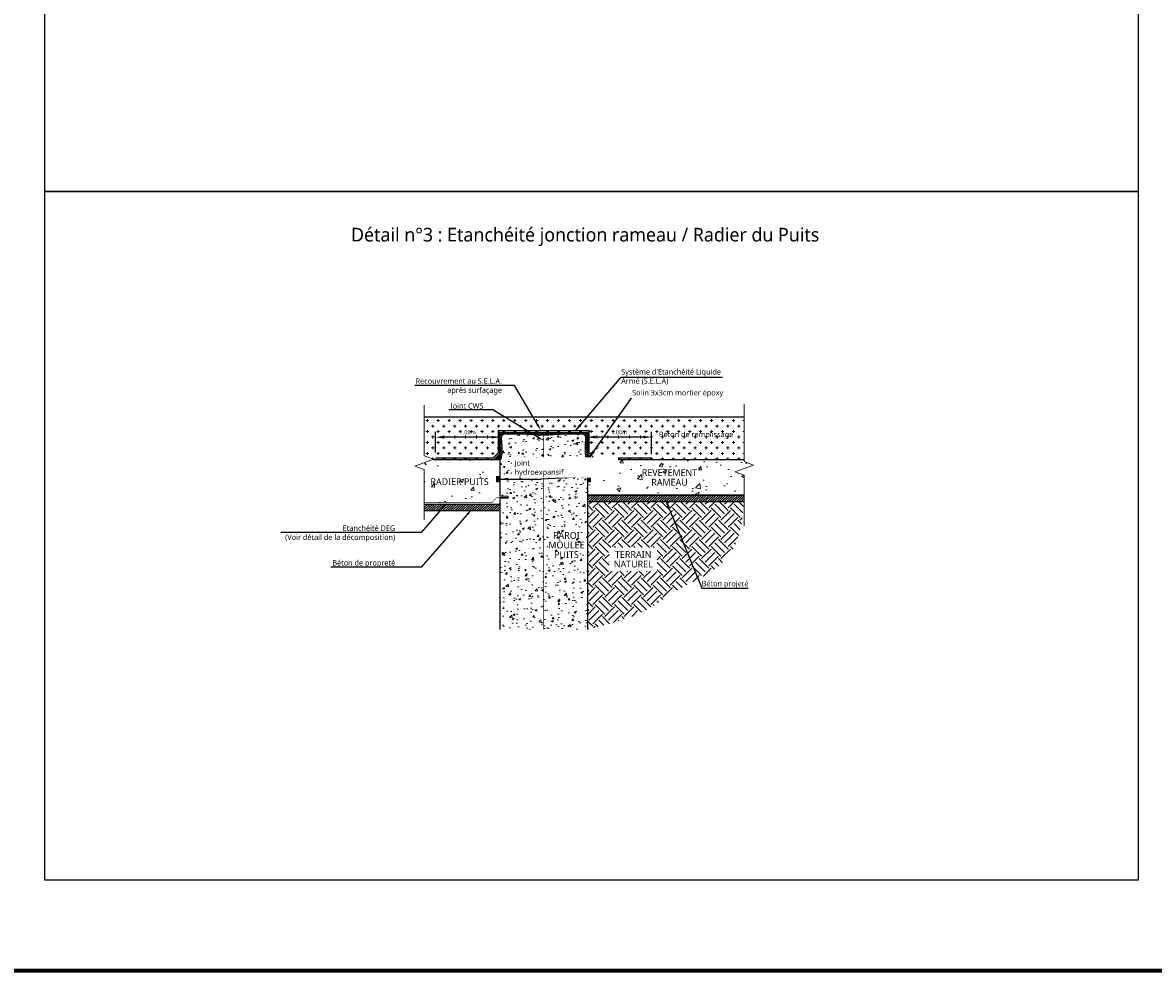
# Model space of a CAD drawing. Header units: millimetres. Extents: x -3314 to 21255525, y -15000 to 1735000.
# Tile 31 of 109: x 13173 to 13587, y 10382 to 10729. Entities that reach past the tile are written whole.
import ezdxf
from ezdxf import colors
from ezdxf.entities.mleader import LeaderData, LeaderLine
from ezdxf.math import Vec2, Vec3

# ---------------------------------------------------------------- set-up
doc = ezdxf.new("R2010")
doc.units = ezdxf.units.MM
doc.linetypes.add('CACHE', pattern=[0.375, 0.25, -0.125])
doc.linetypes.add('CONTINU', pattern=[0])
for name, color, linetype, lineweight in [('Dessin_AXE', 8, 'Continuous', 5), ('Dessin_HACHURES', 253, 'Continuous', 9), ('Matériel_Joint Hydroexpansif', 140, 'CACHE', 0), ("Matériel_Profilé d'arrêt d'eau paroi moulée", 3, 'CACHE', 0), ('SYSTEME_DEG_ Geomembrane SYNTHETIQUE', 1, 'Continuous', 9), ('SYSTEME_S.E.L.A', 210, 'CACHE', 0)]:
    doc.layers.add(name, color=color, linetype=linetype, lineweight=lineweight)
for name, color, linetype in [('Dessin_CONTOURS BETON', 7, 'Continuous'), ('Dessin_COTATIONS', 7, 'Continuous'), ('Dessin_TEXTES', 7, 'CONTINU')]:
    doc.layers.add(name, color=color, linetype=linetype)
doc.layers.add('GEN-_-FMULT', color=210, linetype='Continuous', plot=False)
doc.styles.add('Arial', font='segoeui.ttf')
doc.styles.add('txt-moyen', font='segoeui.ttf')
doc.dimstyles.new('1000F2', dxfattribs={"dimscale": 10, "dimtxt": 0.25, "dimasz": 0.3, "dimexe": 0.2, "dimexo": 0, "dimgap": 0.1, "dimtad": 1, "dimzin": 0, "dimdsep": 46, "dimtxsty": 'txt-moyen', "dimcen": 0.1, "dimclrd": 256, "dimclre": 256, "dimclrt": 256, "dimazin": 0, "dimtfac": 1, "dimtmove": 2, "dimatfit": 3, "dimfxl": 1, "dimtolj": 1, "dimtzin": 0, "dimlwd": -1, "dimlwe": -1, "dimarcsym": 0})
pattern_1 = [(50, (14470.69, 14129.259), (14.345204, -1.255043), [1.5, -16.5]), (355, (14470.69, 14129.259), (-2.775027, 15.04384), [1.2, -13.2]), (100.45144, (14471.886, 14129.154), (11.570177, 13.7888), [1.274804, -14.02284]), (46.1842, (14470.69, 14133.259), (21.34483, -3.310386), [2.25, -24.75]), (96.63564, (14472.469, 14132.983), (18.69324, 19.48237), [1.91221, -21.03428]), (351.18416, (14470.69, 14133.26), (18.69324, 19.48237), [1.8, -19.8]), (21, (14472.69, 14132.259), (11.93814, -8.052378), [1.5, -16.5]), (326, (14472.69, 14132.259), (4.866307, 14.503), [1.2, -13.2]), (71.45144, (14473.685, 14131.588), (16.80445, 6.450623), [1.274804, -14.02284]), (37.5, (14470.69, 14129.259), (0.243197, 6.657877), [0, -13.04, 0, -13.4, 0, -13.25]), (7.5, (14470.69, 14129.259), (5.261391, 7.888234), [0, -7.64, 0, -12.74, 0, -5.05]), (327.5, (14466.23, 14129.259), (10.676449, -0.4510974), [0, -5, 0, -15.6, 0, -20.7]), (317.5, (14464.23, 14129.259), (11.663723, 2.0021), [0, -6.5, 0, -10.36, 0, -14.7])]
pattern_2 = [(45, (14470.69016, 14129.25907), (-0.0883883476, 0.0883883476), [])]
pattern_3 = [(45, (14470.69016, 14129.25907), (-0.35355339, 0.35355339), [])]

# ---------------------------------------------------------------- blocks, each defined once
blk = doc.blocks.new('*D122')
at = {"layer": 'Defpoints', "color": 0, "transparency": 16777216}
for p in [(13324.17, 10577.19), (13324.17, 10569.59), (13347.74, 10569.01)]:
    blk.add_point(p, dxfattribs=at)
at = {"layer": 'Dessin_COTATIONS', "linetype": 'CONTINU', "transparency": 16777216}
for p, q in [((13324.17, 10571.59), (13324.17, 10579.19)), ((13344.74, 10577.19), (13327.17, 10577.19)), ((13347.74, 10571.01), (13347.74, 10579.19))]:
    blk.add_line(p, q, dxfattribs=at)
at = {"layer": 'Dessin_COTATIONS', "transparency": 16777216}
for points in [[(13327.17, 10577.69), (13327.17, 10576.69), (13324.17, 10577.19)], [(13344.74, 10576.69), (13344.74, 10577.69), (13347.74, 10577.19)]]:
    blk.add_solid(points, dxfattribs=at)
at = {"layer": 'Dessin_COTATIONS', "transparency": 16777216, "insert": (13335.95, 10578.96), "char_height": 1.5, "attachment_point": 5, "style": 'txt-moyen'}
blk.add_mtext('\\A1;1.00m', dxfattribs=at)
blk = doc.blocks.new('*D402')
at = {"layer": 'Defpoints', "color": 0, "linetype": 'CONTINU', "lineweight": 70, "transparency": 16777216}
for p in [(13379.62, 10577.21), (13379.62, 10569.61), (13403.19, 10569.03)]:
    blk.add_point(p, dxfattribs=at)
at = {"layer": 'Dessin_COTATIONS', "linetype": 'CONTINU', "transparency": 16777216}
for p, q in [((13379.62, 10571.61), (13379.62, 10579.21)), ((13400.19, 10577.21), (13382.62, 10577.21)), ((13403.19, 10571.03), (13403.19, 10579.21))]:
    blk.add_line(p, q, dxfattribs=at)
at = {"layer": 'Dessin_COTATIONS', "linetype": 'CONTINU', "lineweight": 70, "transparency": 16777216}
for points in [[(13382.62, 10577.71), (13382.62, 10576.71), (13379.62, 10577.21)], [(13400.19, 10577.71), (13400.19, 10576.71), (13403.19, 10577.21)]]:
    blk.add_solid(points, dxfattribs=at)
at = {"layer": 'Dessin_COTATIONS', "linetype": 'CONTINU', "transparency": 16777216, "insert": (13391.4, 10578.99), "char_height": 1.5, "attachment_point": 5, "style": 'txt-moyen'}
blk.add_mtext('\\A1;1.00m', dxfattribs=at)

msp = doc.modelspace()

# ---------------------------------------------------------------- hatches: boundary and pattern name
at = {"layer": 'Dessin_HACHURES', "linetype": 'CONTINU'}
h = msp.add_hatch(dxfattribs=at)
h.set_pattern_fill('CROSS', color=256, scale=8)
h.set_pattern_definition([(0, (14470.6902, 14129.259), (2, 2), [1, -3]), (90, (14471.1902, 14128.759), (-2, 2), [1, -3])])
h.paths.add_polyline_path([(13437.1288, 10569.0139), (13437.1288, 10584.5662), (13320.0638, 10584.5662), (13320.0638, 10570.3908), (13323.4981, 10569.1408), (13323.1493, 10569.0139), (13347.7367, 10569.0139), (13347.7367, 10578.9558), (13379.7367, 10578.9558), (13379.7367, 10569.0139)])
h.paths.add_polyline_path([(13399.9589, 10576.1239), (13427.9834, 10576.1239), (13427.9834, 10580.2453), (13399.9589, 10580.2453)], flags=24)
at = {"layer": 'Dessin_HACHURES'}
h = msp.add_hatch(dxfattribs=at)
h.set_pattern_fill('AR-CONC', color=256)
h.set_pattern_definition([(50, (14470.69, 14129.259), (7.172602, -0.627521), [0.75, -8.25]), (355, (14470.69, 14129.259), (-1.387513, 7.521921), [0.6, -6.6]), (100.45144, (14471.288, 14129.207), (5.785088, 6.8944), [0.637402, -7.011421]), (46.1842, (14470.69, 14131.259), (10.672413, -1.655193), [1.125, -12.375]), (96.63564, (14471.58, 14131.121), (9.34662, 9.741186), [0.956103, -10.517138]), (351.18416, (14470.69, 14131.259), (9.34662, 9.741186), [0.9, -9.9]), (21, (14471.69, 14130.759), (5.9690705, -4.026189), [0.75, -8.25]), (326, (14471.69, 14130.759), (2.433153, 7.2515), [0.6, -6.6]), (71.45144, (14472.1876, 14130.4236), (8.402224, 3.225312), [0.637402, -7.011421]), (37.5, (14470.6902, 14129.259), (0.1215986, 3.3289385), [0, -6.52, 0, -6.7, 0, -6.625]), (7.5, (14470.69, 14129.259), (2.6306954, 3.944117), [0, -3.82, 0, -6.37, 0, -2.525]), (327.5, (14468.4602, 14129.259), (5.3382244, -0.2255487), [0, -2.5, 0, -7.8, 0, -10.35]), (317.5, (14467.46, 14129.259), (5.8318617, 1.00105), [0, -3.25, 0, -5.18, 0, -7.35])])
edge = h.paths.add_edge_path()
edge.add_spline(control_points=[(13379.7367, 10569.0139), (13379.6179, 10569.0323), (13379.2565, 10569.0883), (13378.9447, 10570.5878), (13378.9059, 10572.7337), (13378.9218, 10575.3583), (13379.2471, 10577.5972), (13378.071, 10578.4616), (13375.8375, 10578.1141), (13372.748, 10578.4062), (13368.1932, 10578.1435), (13363.7959, 10577.7522), (13360.0698, 10578.5173), (13357.4512, 10577.9829), (13356.8252, 10578.8198), (13356.7371, 10578.9558)], knot_values=[0.33037088, 0.33037088, 0.33037088, 0.33037088, 0.66911786, 1.36131928, 4.25037654, 7.53205486, 9.58939148, 9.94088635, 11.75101375, 15.82914417, 19.48804236, 25.39587671, 28.7339182, 31.42306163, 31.89888312, 31.89888312, 31.89888312, 31.89888312], degree=3, periodic=0)
edge.add_line((13356.7371, 10578.9558), (13347.7367, 10578.9558))
edge.add_line((13347.7367, 10578.9558), (13347.7367, 10555.5889))
edge.add_line((13347.7367, 10555.5889), (13350.7378, 10555.5889))
edge.add_line((13350.7378, 10555.5889), (13350.7378, 10554.8523))
edge.add_line((13350.7378, 10554.8523), (13347.7367, 10554.8523))
edge.add_line((13347.7367, 10554.8523), (13347.7367, 10506.8192))
edge.add_line((13347.7367, 10506.8192), (13361.2367, 10506.8192))
edge.add_line((13361.2367, 10506.8192), (13362.4867, 10510.2535))
edge.add_line((13362.4867, 10510.2535), (13363.7367, 10506.8192))
edge.add_line((13363.7367, 10506.8192), (13379.7367, 10506.8192))
edge.add_line((13379.7367, 10506.8192), (13379.7367, 10569.0139))
h.paths.add_polyline_path([(13364.0538, 10532.0192), (13380.0531, 10532.0192), (13380.0531, 10544.171), (13364.0538, 10544.171)], flags=9)
h = msp.add_hatch(dxfattribs=at)
h.set_pattern_fill('ANSI31', color=256, scale=4, angle=180)
h.set_pattern_definition(pattern_3)
edge = h.paths.add_edge_path()
edge.add_line((13347.7367, 10578.9558), (13370.7363, 10578.9558))
edge.add_spline(control_points=[(13370.7363, 10578.9558), (13370.6482, 10578.8198), (13370.0221, 10577.9829), (13367.4036, 10578.5173), (13363.6774, 10577.7522), (13359.2802, 10578.1435), (13354.7254, 10578.4062), (13351.6359, 10578.1141), (13349.4023, 10578.4616), (13348.2263, 10577.5972), (13348.5515, 10575.3583), (13348.5674, 10572.7337), (13348.5286, 10570.5878), (13348.2169, 10569.0883), (13347.8554, 10569.0323), (13347.7367, 10569.0139)], knot_values=[0.33037088, 0.33037088, 0.33037088, 0.33037088, 0.80619237, 3.49533579, 6.83337729, 12.74121164, 16.40010983, 20.47824025, 22.28836765, 22.63986252, 24.69719913, 27.97887746, 30.86793471, 31.56013614, 31.89888312, 31.89888312, 31.89888312, 31.89888312], degree=3, periodic=0)
edge.add_line((13347.7367, 10569.0139), (13347.7367, 10578.9558))
h = msp.add_hatch(dxfattribs=at)
h.set_pattern_fill('ANSI31', color=256, scale=4)
h.set_pattern_definition(pattern_3)
edge = h.paths.add_edge_path()
edge.add_line((13379.7367, 10578.9558), (13356.7371, 10578.9558))
edge.add_spline(control_points=[(13356.7371, 10578.9558), (13356.8252, 10578.8198), (13357.4512, 10577.9829), (13360.0698, 10578.5173), (13363.7959, 10577.7522), (13368.1932, 10578.1435), (13372.748, 10578.4062), (13375.8375, 10578.1141), (13378.071, 10578.4616), (13379.2471, 10577.5972), (13378.9218, 10575.3583), (13378.9059, 10572.7337), (13378.9447, 10570.5878), (13379.2565, 10569.0883), (13379.6179, 10569.0323), (13379.7367, 10569.0139)], knot_values=[0.33037088, 0.33037088, 0.33037088, 0.33037088, 0.80619237, 3.49533579, 6.83337729, 12.74121164, 16.40010983, 20.47824025, 22.28836765, 22.63986252, 24.69719913, 27.97887746, 30.86793471, 31.56013614, 31.89888312, 31.89888312, 31.89888312, 31.89888312], degree=3, periodic=0)
edge.add_line((13379.7367, 10569.0139), (13379.7367, 10578.9558))
h = msp.add_hatch(dxfattribs=at)
h.set_pattern_fill('AR-CONC', color=256, scale=2)
h.set_pattern_definition(pattern_1)
h.paths.add_polyline_path([(13323.1493, 10569.0139), (13316.6294, 10566.6408), (13320.0638, 10565.3908), (13320.0638, 10553.2702), (13344.8354, 10553.2702), (13346.7857, 10555.2206), (13350.7378, 10555.2206), (13350.7378, 10555.5889), (13347.7367, 10555.5889), (13347.7367, 10569.0139)])
h.paths.add_polyline_path([(13321.4204, 10558.2567), (13347.1212, 10558.2567), (13347.1212, 10563.4084), (13321.4204, 10563.4084)], flags=24)
h = msp.add_hatch(dxfattribs=at)
h.set_pattern_fill('ANSI31', color=256, angle=180)
h.set_pattern_definition(pattern_2)
h.paths.add_polyline_path([(13347.7367, 10571.0639), (13347.7367, 10569.1139), (13347.7367, 10569.0139), (13345.6867, 10569.0139)])
h = msp.add_hatch(dxfattribs=at)
h.set_pattern_fill('AR-CONC', color=256, scale=2)
h.set_pattern_definition(pattern_1)
edge = h.paths.add_edge_path()
edge.add_line((13437.1288, 10556.0139), (13437.1288, 10563.2479))
edge.add_line((13437.1288, 10563.2479), (13433.6944, 10564.4979))
edge.add_line((13433.6944, 10564.4979), (13440.5631, 10566.9979))
edge.add_line((13440.5631, 10566.9979), (13437.1288, 10568.2479))
edge.add_line((13437.1288, 10568.2479), (13437.1288, 10569.0139))
edge.add_line((13437.1288, 10569.0139), (13385.3764, 10569.0139))
edge.add_ellipse((13380.3549, 10570.366), major_axis=(5.4422, 0), ratio=0.64435839, start_angle=619.937965, end_angle=704.929844, ccw=False)
edge.add_line((13379.7367, 10566.8819), (13379.7367, 10562.8465))
edge.add_line((13379.7367, 10562.8465), (13380.9367, 10562.8465))
edge.add_line((13380.9367, 10562.8465), (13380.9367, 10560.8465))
edge.add_line((13380.9367, 10560.8465), (13379.7367, 10560.8465))
edge.add_line((13379.7367, 10560.8465), (13379.7367, 10556.0139))
edge.add_line((13379.7367, 10556.0139), (13437.1288, 10556.0139))
edge = h.paths.add_edge_path(flags=17)
edge.add_ellipse((13380.3549, 10570.366), major_axis=(5.4422, 0), ratio=0.64435839, start_angle=259.937965, end_angle=344.929844)
edge.add_line((13385.3764, 10569.0139), (13383.7367, 10569.0139))
edge.add_line((13383.7367, 10569.0139), (13383.7367, 10568.2139))
edge.add_line((13383.7367, 10568.2139), (13379.7367, 10568.2139))
edge.add_line((13379.7367, 10568.2139), (13379.7367, 10566.8819))
h.paths.add_polyline_path([(13397.1451, 10558.5043), (13422.2628, 10558.5043), (13422.2628, 10567.1561), (13397.1451, 10567.1561)], flags=24)
h = msp.add_hatch(dxfattribs=at)
h.set_pattern_fill('ANSI31', color=256)
h.set_pattern_definition(pattern_2)
h.paths.add_polyline_path([(13379.7367, 10571.0639), (13379.7367, 10569.1139), (13379.7367, 10569.0139), (13381.7867, 10569.0139)])
h = msp.add_hatch(dxfattribs=at)
h.set_pattern_fill('ANSI31', color=256, scale=5)
h.set_pattern_definition([(45, (14530.33645, 14132.5317), (-0.44194174, 0.44194174), [])])
h.paths.add_polyline_path([(13437.1158, 10556.0054), (13379.7101, 10556.0054), (13379.7101, 10553.6348), (13437.1158, 10553.6348)])
h = msp.add_hatch(dxfattribs=at)
h.set_pattern_fill('ANSI31', color=256, scale=5)
h.set_pattern_definition([(45, (14470.69016, 14129.2591), (-0.44194174, 0.44194174), [])])
h.paths.add_polyline_path([(13347.7367, 10552.7328), (13320.0638, 10552.7328), (13320.0638, 10550.3622), (13347.7367, 10550.3622)])
h = msp.add_hatch(dxfattribs=at)
h.set_pattern_fill('EARTH', color=256, scale=20, angle=45)
h.set_pattern_definition([(45, (14470.69, 14129.259), (4e-16, 7.071068), [5, -5]), (45, (14469.3643, 14130.585), (4e-16, 7.071068), [5, -5]), (45, (14468.0385, 14131.9107), (4e-16, 7.071068), [5, -5]), (135, (14468.0385, 14132.7946), (-7.071068, 9e-16), [5, -5]), (135, (14469.3643, 14134.1204), (-7.071068, 9e-16), [5, -5]), (135, (14470.69, 14135.4463), (-7.071068, 9e-16), [5, -5])])
edge = h.paths.add_edge_path()
edge.add_spline(control_points=[(13379.7367, 10506.8192), (13388.0122, 10508.8828), (13399.364, 10511.7124), (13411.5274, 10520.9476), (13421.1643, 10525.5063), (13431.7113, 10531.9117), (13436.3558, 10543.1303), (13436.6665, 10550.5429), (13437.1288, 10553.5544)], knot_values=[0, 0, 0, 0, 25.1677903, 34.51568633, 45.35197496, 57.32251171, 70.39892308, 79.58307758, 79.58307758, 79.58307758, 79.58307758], degree=3, periodic=0)
edge.add_line((13437.1288, 10553.5544), (13379.7367, 10553.5756))
edge.add_line((13379.7367, 10553.5756), (13379.7367, 10506.8192))
h.paths.add_polyline_path([(13387.6809, 10528.1532), (13405.2321, 10528.1532), (13405.2321, 10536.805), (13387.6809, 10536.805)], flags=16)
at = {"layer": 'Matériel_Joint Hydroexpansif'}
h = msp.add_hatch(color=256, dxfattribs=at)
h.dxf.hatch_style = 1
h.paths.add_polyline_path([(13347.7367, 10560.8465), (13347.7367, 10562.8465), (13346.5367, 10562.8465), (13346.5367, 10560.8465)])
h = msp.add_hatch(color=256, dxfattribs=at)
h.dxf.hatch_style = 1
h.paths.add_polyline_path([(13380.9367, 10560.8465), (13380.9367, 10562.8465), (13379.7367, 10562.8465), (13379.7367, 10560.8465)])

# ---------------------------------------------------------------- linework, layer by layer
at = {"layer": 'Defpoints', "lineweight": 70}
msp.add_line((8721.2504, 10382.0857), (14273.133, 10382.0857), dxfattribs=at)
at = {"layer": 'Defpoints', "linetype": 'Continuous'}
msp.add_lwpolyline([(13181.2504, 10919.1367), (13581.248, 10919.1367), (13581.248, 10667.1367), (13181.2504, 10667.1367)], close=True, dxfattribs=at)
at = {"layer": 'Dessin_AXE', "linetype": 'CONTINU', "flags": 128}
for points in [[(13437.1288, 10589.2621), (13437.1288, 10568.2479), (13440.5631, 10566.9979), (13433.6944, 10564.4979), (13437.1288, 10563.2479), (13437.1288, 10544.7479)], [(13320.0638, 10588.8908), (13320.0638, 10570.3908), (13323.4981, 10569.1408), (13316.6294, 10566.6408), (13320.0638, 10565.3908), (13320.0638, 10546.8908)]]:
    msp.add_lwpolyline(points, dxfattribs=at)
at = {"layer": 'Dessin_CONTOURS BETON', "linetype": 'Continuous'}
for p, q in [((13347.7367, 10578.9558), (13379.7367, 10578.9558)), ((13379.7367, 10569.1139), (13379.7367, 10573.0139)), ((13379.8367, 10569.0139), (13383.7367, 10569.0139))]:
    msp.add_line(p, q, dxfattribs=at)
at = {"layer": 'Dessin_CONTOURS BETON', "linetype": 'CONTINU'}
for p, q in [((13323.1493, 10569.0139), (13347.7367, 10569.0139)), ((13379.7367, 10569.0139), (13437.1288, 10569.0139)), ((13379.7101, 10556.0054), (13407.383, 10556.0054)), ((13379.7367, 10556.0139), (13437.1288, 10556.0139)), ((13320.0638, 10552.7328), (13347.7367, 10552.7328)), ((13379.7101, 10553.6348), (13437.1158, 10553.6348)), ((13320.0638, 10550.3622), (13347.7367, 10550.3622))]:
    msp.add_line(p, q, dxfattribs=at)
at = {"layer": 'Dessin_CONTOURS BETON', "lineweight": 13}
for p, q in [((13347.7367, 10571.0639), (13345.6867, 10569.0139)), ((13379.7367, 10571.0639), (13381.7867, 10569.0139))]:
    msp.add_line(p, q, dxfattribs=at)
at = {"layer": 'Dessin_CONTOURS BETON', "linetype": 'Continuous', "flags": 128}
for points in [[(13437.1288, 10584.5662), (13320.0638, 10584.5662)], [(13347.7367, 10578.9558), (13347.7367, 10559.6648)], [(13347.7367, 10578.9558), (13347.7367, 10555.5889)], [(13379.7367, 10578.9558), (13379.7367, 10569.0139)], [(13379.7367, 10569.0139), (13379.7367, 10506.8192)], [(13437.1288, 10556.0139), (13379.7367, 10556.0139)], [(13347.7367, 10554.8523), (13347.7367, 10506.8192)], [(13347.6195, 10519.1221), (13347.7367, 10519.1221)]]:
    msp.add_lwpolyline(points, dxfattribs=at)
at = {"layer": 'Dessin_CONTOURS BETON', "lineweight": 13, "flags": 128}
msp.add_lwpolyline([(13347.7367, 10554.8523), (13347.7367, 10554.8523), (13350.7378, 10554.8523), (13350.7378, 10554.8523), (13350.7378, 10555.5889), (13350.7378, 10555.5889), (13347.7367, 10555.5889), (13347.7367, 10555.5889)], dxfattribs=at)
at = {"layer": 'Dessin_CONTOURS BETON', "lineweight": 13}
for points in [[(13363.7367, 10577.9807), (13362.0445, 10577.8969), (13359.0373, 10578.1575), (13354.7254, 10578.4062), (13351.6359, 10578.1141), (13349.4023, 10578.4616), (13348.2263, 10577.5972), (13348.5515, 10575.3583), (13348.5674, 10572.7336), (13348.5286, 10570.5878), (13348.2169, 10569.0882), (13347.8554, 10569.0323), (13347.7367, 10569.0139)], [(13363.7367, 10577.9807), (13365.4288, 10577.8969), (13368.4361, 10578.1575), (13372.748, 10578.4062), (13375.8375, 10578.1141), (13378.071, 10578.4616), (13379.2471, 10577.5972), (13378.9218, 10575.3583), (13378.9059, 10572.7336), (13378.9447, 10570.5878), (13379.2565, 10569.0882), (13379.6179, 10569.0323), (13379.7367, 10569.0139)]]:
    msp.add_open_spline(points, degree=3, knots=[7.56101796, 7.56101796, 7.56101796, 7.56101796, 12.74121433, 16.40011232, 20.47824247, 22.28836973, 22.63986449, 24.6972009, 27.9788793, 30.86793731, 31.56013904, 31.8988897, 31.8988897, 31.8988897, 31.8988897], dxfattribs=at)
at = {"layer": 'Dessin_HACHURES', "linetype": 'Continuous', "flags": 128}
msp.add_lwpolyline([(13347.7367, 10554.8523), (13347.7367, 10519.1221)], dxfattribs=at)
at = {"layer": 'Matériel_Joint Hydroexpansif', "linetype": 'Continuous'}
for points in [[(13347.7367, 10560.8465), (13347.7367, 10562.8465), (13346.5367, 10562.8465), (13346.5367, 10560.8465)], [(13380.9367, 10560.8465), (13380.9367, 10562.8465), (13379.7367, 10562.8465), (13379.7367, 10560.8465)]]:
    msp.add_lwpolyline(points, close=True, dxfattribs=at)
at = {"layer": "Matériel_Profilé d'arrêt d'eau paroi moulée", "lineweight": 13, "const_width": 0.2}
msp.add_lwpolyline([(13363.7367, 10578.9558), (13363.7367, 10506.8192)], dxfattribs=at)
at = {"layer": 'SYSTEME_DEG_ Geomembrane SYNTHETIQUE', "linetype": 'CONTINU', "const_width": 0.2}
msp.add_lwpolyline([(13350.7378, 10555.2206), (13346.7857, 10555.2206), (13344.8354, 10553.2702), (13320.0638, 10553.2702)], dxfattribs=at)
at = {"layer": 'SYSTEME_S.E.L.A', "linetype": 'CONTINU', "ltscale": 5, "const_width": 0.5, "flags": 128}
for points in [[(13324.1652, 10569.5896), (13345.3023, 10569.5896), (13347.1185, 10571.4058), (13347.1185, 10579.6094), (13379.7367, 10579.6094)], [(13402.9881, 10569.5896), (13382.1711, 10569.5896), (13380.3549, 10571.4058), (13380.3549, 10579.6094), (13347.7367, 10579.6094)]]:
    msp.add_lwpolyline(points, dxfattribs=at)

# ---------------------------------------------------------------- texts
at = {"layer": 'Dessin_TEXTES', "insert": (13392.1262, 10599.2154), "char_height": 2, "width": 36.891479, "attachment_point": 4, "style": 'txt-moyen', "bg_fill": 2}
msp.add_mtext("Système d'Etanchéité Liquide Armé (S.E.L.A)", dxfattribs=at)
at = {"layer": 'Dessin_TEXTES', "style": 'Arial'}
for s, insert, char_height, attachment_point, line_spacing_factor in [('^JBéton de remplissage', (13433.1305, 10576.5493), 2, 9, 0.666667), ('REVETEMENT \\PRAMEAU', (13409.8063, 10562.4528), 2.5, 5, 0.84)]:
    msp.add_mtext(s, dxfattribs=dict(at, insert=insert, char_height=char_height, attachment_point=attachment_point, line_spacing_factor=line_spacing_factor))
at = {"layer": 'Dessin_TEXTES', "insert": (13322.3199, 10562.1644), "char_height": 2.5, "attachment_point": 1, "style": 'txt-moyen'}
msp.add_mtext_dynamic_manual_height_columns('RADIER PUITS', width=24.196781, gutter_width=2.5, heights=[0], dxfattribs=at)
at = {"layer": 'Dessin_TEXTES', "color": 7, "char_height": 2.5, "line_spacing_factor": 0.84, "style": 'Arial'}
for s, insert, attachment_point in [('PAROI\\PMOULEE\\PPUITS', (13372.0893, 10537.7177), 5), ('TERRAIN\\PNATUREL', (13396.5273, 10535.5183), 2)]:
    msp.add_mtext(s, dxfattribs=dict(at, insert=insert, attachment_point=attachment_point))
at = {"layer": 'GEN-_-FMULT', "insert": (13378.9464, 10653.8056), "char_height": 5, "width": 406, "attachment_point": 2, "style": 'Arial'}
msp.add_mtext('Détail n°3 : Etanchéité jonction rameau / Radier du Puits', dxfattribs=at)

# ---------------------------------------------------------------- dimensions: what is measured, and where the dimension line sits
at = {"layer": 'Dessin_COTATIONS', "linetype": 'CONTINU'}
for base, p1, p2, picture, middle in [((13324.1652, 10577.1896), (13347.7367, 10569.0139), (13324.1652, 10569.5896), '*D122', (13335.9509, 10578.9554)), ((13379.6179, 10577.208), (13403.1895, 10569.0323), (13379.6179, 10569.608), '*D402', (13391.4037, 10578.9878))]:
    dim = msp.add_linear_dim(base=base, p1=p1, p2=p2, text='1.00m', dimstyle='1000F2', override={"dimtxt": 0.15, "dimexo": 0.2, "dimtxsty": 'txt-moyen', "dimtfill": 0, "dimtfillclr": 0}, dxfattribs=at)
    dim.commit()
    dim.dimension.update_dxf_attribs({"geometry": picture, "text_midpoint": middle})

# ---------------------------------------------------------------- leaders
at = {"layer": 'Dessin_TEXTES'}
for points in [[(13380.4275, 10569.639), (13396.138, 10591.8118), (13429.5162, 10591.8118)], [(13347.7367, 10561.8465), (13362.8002, 10561.85), (13362.8031, 10561.8351)], [(13380.5367, 10562.7309), (13362.8031, 10561.8351), (13362.7999, 10561.8425)]]:
    msp.add_leader(points, dimstyle='1000F2', override={"dimgap": 0.1, "dimtad": 0}, dxfattribs=at)
at = {"layer": 'Dessin_TEXTES', "linetype": 'CONTINU'}
ml = msp.add_multileader_mtext('Standard', dxfattribs=at)
ml.set_content('\\pxsm1;Recouvrement au S.E.L.A. \\Paprès surfaçage', color=256, style='txt-moyen')
ml.set_leader_properties(linetype='ByLayer', lineweight=-1)
ml.build(insert=Vec2(0, 0))
ml.multileader.update_dxf_attribs({"text_left_attachment_type": 6, "text_right_attachment_type": 6, "dogleg_length": 1, "arrow_head_size": 2.5})
ctx = ml.context
ctx.base_point, ctx.char_height, ctx.arrow_head_size, ctx.plane_origin = Vec3(13315.4624, 10596.0789), 2, 2.5, Vec3(13333.6877, 10535.2282)
ctx.left_attachment, ctx.right_attachment, ctx.text_align_type = 6, 6, 2
notes = []
notes.append((ctx, [(0, (1, 1, 0), (13353.079, 10596.0609), (-1, 0), 1, [(0, [(13362.7489, 10579.6693)], 0, [])])]))
ctx.mtext.insert, ctx.mtext.alignment, ctx.mtext.flow_direction = Vec3(13348.5154, 10598.7511), 3, 5
ml = msp.add_multileader_mtext('Standard', dxfattribs=at)
ml.set_content('Joint CWS', color=256, style='txt-moyen')
ml.set_leader_properties(linetype='ByLayer', lineweight=-1)
ml.build(insert=Vec2(0, 0))
ml.multileader.update_dxf_attribs({"text_left_attachment_type": 6, "text_right_attachment_type": 6, "dogleg_length": 1, "arrow_head_size": 2.5})
ctx = ml.context
ctx.base_point, ctx.char_height, ctx.arrow_head_size, ctx.plane_origin = Vec3(13327.1483, 10587.2438), 2, 2.5, Vec3(13327.8123, 10526.0513)
ctx.left_attachment, ctx.right_attachment, ctx.text_align_type = 6, 6, 2
notes.append((ctx, [(0, (1, 1, 0), (13345.1238, 10587.2438), (-1, 0), 1, [(0, [(13363.7367, 10575.8903)], 0, [])])]))
ctx.mtext.insert, ctx.mtext.alignment, ctx.mtext.flow_direction = Vec3(13341.6895, 10589.6438), 3, 5
ml = msp.add_multileader_mtext('Standard', dxfattribs=at)
ml.set_content('Etanchéité DEG\\P(Voir détail de la décomposition)', color=256, style='txt-moyen')
ml.set_leader_properties(linetype='ByLayer', lineweight=-1)
ml.build(insert=Vec2(0, 0))
ml.multileader.update_dxf_attribs({"text_left_attachment_type": 6, "text_right_attachment_type": 6, "dogleg_length": 7.5, "arrow_head_size": 2.5})
ctx = ml.context
ctx.base_point, ctx.char_height, ctx.arrow_head_size, ctx.plane_origin = Vec3(13286.8524, 10542.3292), 2, 2.5, Vec3(13328.3262, 10518.1863)
ctx.left_attachment, ctx.right_attachment, ctx.text_align_type = 6, 6, 2
notes.append((ctx, [(0, (1, 1, 0), (13318.9213, 10542.3292), (-1, 0), 7.5, [(0, [(13328.3262, 10553.2123)], 0, [])])]))
ctx.mtext.insert, ctx.mtext.alignment, ctx.mtext.flow_direction = Vec3(13309.4213, 10544.9172), 3, 5
ml = msp.add_multileader_mtext('Standard', dxfattribs=at)
ml.set_content('Béton de propreté', color=256, style='txt-moyen')
ml.set_leader_properties(linetype='ByLayer', lineweight=-1)
ml.build(insert=Vec2(0, 0))
ml.multileader.update_dxf_attribs({"text_left_attachment_type": 6, "text_right_attachment_type": 6, "dogleg_length": 7.5, "arrow_head_size": 2.5})
ctx = ml.context
ctx.base_point, ctx.char_height, ctx.arrow_head_size, ctx.plane_origin = Vec3(13285.3735, 10529.6733), 2, 2.5, Vec3(13328.3262, 10505.5303)
ctx.left_attachment, ctx.right_attachment, ctx.text_align_type = 6, 6, 2
notes.append((ctx, [(0, (1, 1, 0), (13318.9213, 10529.6745), (-1, 0), 7.5, [(0, [(13337.4355, 10550.7717)], 0, [])])]))
ctx.mtext.insert, ctx.mtext.alignment, ctx.mtext.flow_direction = Vec3(13309.4213, 10532.2285), 3, 5
for ctx, leaders in notes:
    for number, flags, end, landing, length, lines in leaders:
        leader = LeaderData()
        leader.index, (leader.has_last_leader_line, leader.has_dogleg_vector, leader.attachment_direction) = number, flags
        leader.last_leader_point, leader.dogleg_vector, leader.dogleg_length = Vec3(end), Vec3(landing), length
        for number, points, colour, breaks in lines:
            line = LeaderLine()
            line.index, line.vertices, line.color, line.breaks = number, Vec3.list(points), colors.encode_raw_color(colour), breaks
            leader.lines.append(line)
        ctx.leaders.append(leader)

# ---------------------------------------------------------------- next in the draw order: texts
at = {"layer": 'Dessin_TEXTES', "insert": (13421.582, 10521.9334), "char_height": 2, "width": 26.02748, "attachment_point": 7, "style": 'txt-moyen', "bg_fill": 2}
msp.add_mtext('Béton projeté', dxfattribs=at)

# ---------------------------------------------------------------- next in the draw order: leaders
at = {"layer": 'Dessin_TEXTES'}
msp.add_leader([(13375.2309, 10579.3883), (13392.1262, 10599.2154), (13429.1957, 10599.2154)], dimstyle='1000F2', override={"dimgap": 0.1, "dimtad": 0}, dxfattribs=at)

# ---------------------------------------------------------------- next in the draw order: texts
at = {"layer": 'Dessin_TEXTES', "insert": (13396.138, 10591.8118), "char_height": 2, "width": 62.895519, "attachment_point": 7, "style": 'txt-moyen', "bg_fill": 2}
msp.add_mtext('\\pxsm1.5;Solin 3x3cm mortier époxy', dxfattribs=at)

# ---------------------------------------------------------------- next in the draw order: leaders
at = {"layer": 'Dessin_TEXTES'}
msp.add_leader([(13408.4327, 10554.0751), (13421.582, 10521.9334), (13438.5476, 10521.9334)], dimstyle='1000F2', override={"dimgap": 0.1, "dimtad": 0}, dxfattribs=at)

# ---------------------------------------------------------------- next in the draw order: linework, layer by layer
at = {"layer": 'Defpoints', "linetype": 'Continuous'}
msp.add_lwpolyline([(13181.2504, 10667.1367), (13581.248, 10667.1367), (13581.248, 10415.1367), (13181.2504, 10415.1367)], close=True, dxfattribs=at)

# ---------------------------------------------------------------- next in the draw order: texts
at = {"layer": 'Dessin_TEXTES', "insert": (13353.1247, 10562.753), "char_height": 2, "width": 36.891479, "attachment_point": 7, "style": 'txt-moyen', "bg_fill": 2}
msp.add_mtext('Joint \\Phydroexpansif', dxfattribs=at)

doc.saveas('drawing.dxf')
